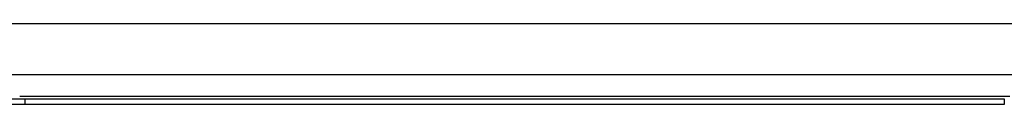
# Model space of a CAD drawing. Header units: inches. Extents: x 15 to 513, y 46 to 241.
# Tile 80 of 256: x 36.312 to 48.293, y 131.16 to 132.143. Entities that reach past the tile are written whole.
import ezdxf

# ---------------------------------------------------------------- set-up
doc = ezdxf.new("R2010")
doc.units = ezdxf.units.IN
doc.header["$MEASUREMENT"] = 0
doc.layers.add('Visible Edges(ANSI)', color=7, linetype='Continuous', lineweight=25)
doc.layers.add('Visible Tangent Edges(ANSI)', color=7, linetype='Continuous', lineweight=25)

msp = doc.modelspace()

# ---------------------------------------------------------------- linework, layer by layer
at = {"layer": 'Visible Edges(ANSI)'}
for p, q in [((16.368, 132.143), (68.304, 132.143)), ((48.631, 131.518), (36.04, 131.518)), ((36.066, 131.228), (36.378, 131.228)), ((36.378, 131.228), (48.293, 131.228)), ((36.378, 131.16), (36.066, 131.16)), ((48.293, 131.16), (36.378, 131.16))]:
    msp.add_line(p, q, dxfattribs=at)
at = {"layer": 'Visible Tangent Edges(ANSI)'}
for p, q in [((36.312, 131.259), (48.36, 131.259)), ((36.378, 131.16), (36.378, 131.228)), ((48.293, 131.228), (48.293, 131.16))]:
    msp.add_line(p, q, dxfattribs=at)

doc.saveas('drawing.dxf')
